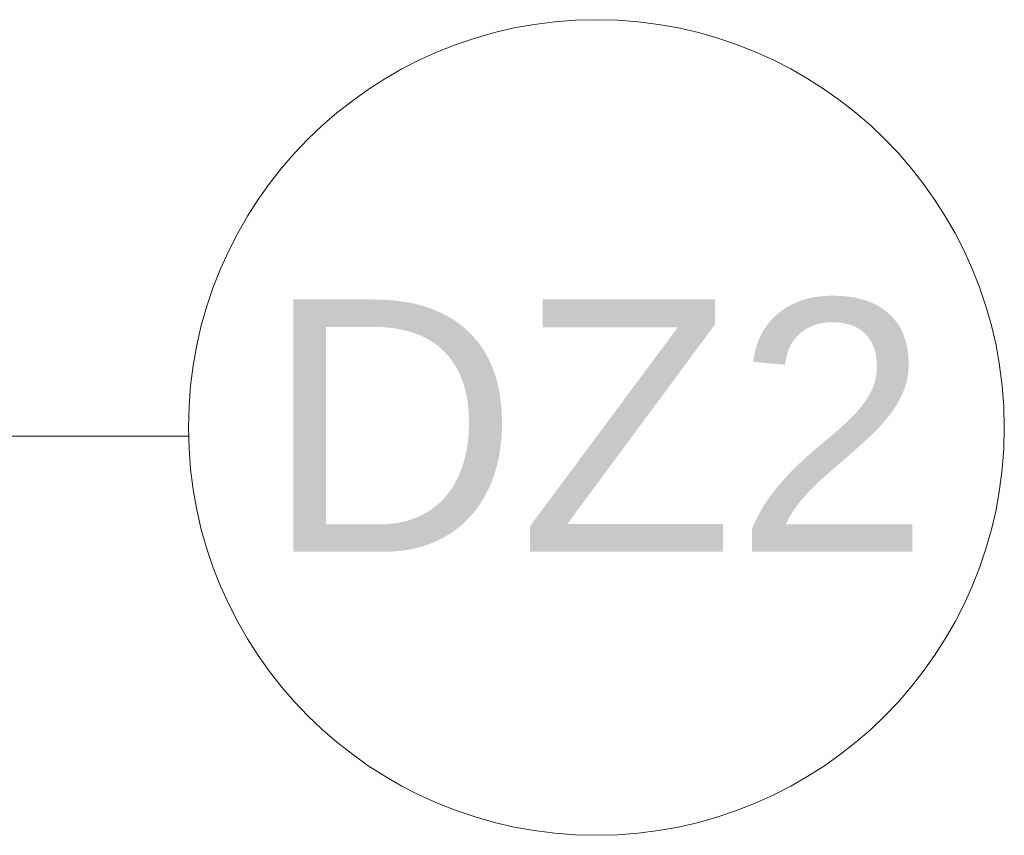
# Model space of a CAD drawing. Header units: metres. Extents: x 10441 to 19716, y -6570 to 1447.
# Tile 48 of 50: x 18159 to 18214, y -3167 to -3122. Entities that reach past the tile are written whole.
import ezdxf
from ezdxf.enums import TextEntityAlignment as Align

# ---------------------------------------------------------------- set-up
doc = ezdxf.new("R2010")
doc.units = ezdxf.units.M
doc.header["$MEASUREMENT"] = 0
for name, color, linetype, lineweight in [('#elektryczne', 8, 'Continuous', 20), ('A_OZACZENIE DRZWI', 8, 'Continuous', 13), ('A_OZNACZENIA OKIEN', 8, 'Continuous', 13), ('A_WYMIARY WEWNETRZNE', 8, 'Continuous', 18)]:
    doc.layers.add(name, color=color, linetype=linetype, lineweight=lineweight)
doc.styles.add('ARIAL', font='arial.ttf')
doc.styles.add('m1_romans', font='romans.shx', dxfattribs={"width": 0.8})

# ---------------------------------------------------------------- blocks, each defined once
blk = doc.blocks.new('podkład')
at = {"layer": 'A_OZNACZENIA OKIEN', "color": 8}
blk.add_line((13986.129, -900.031), (13847.618, -900.031), dxfattribs=at)
at = {"layer": 'A_WYMIARY WEWNETRZNE', "color": 8, "linetype": 'Continuous'}
blk.add_circle((14008.754, -899.551), 22.63, dxfattribs=at)
at = {"layer": 'A_OZACZENIE DRZWI', "color": 8, "ltscale": 0.1, "style": 'm1_romans', "width": 0.8}
for rotation, p in [(98.4861, (12735.073, -773.135)), (360, (12573.801, -1012.699)), (90, (11565.286, -1150.141)), (90, (11872.286, -1150.141)), (90, (12230.03, -1245.641)), (90, (12385.875, -1249.441)), (90, (11565.286, -1370.894)), (90, (11872.286, -1370.894)), (90, (12230.03, -1370.894)), (90, (12389.301, -1370.894)), (90, (11748.794, -1556.148)), (90, (11986.603, -1556.148)), (90, (12389.301, -1556.148)), (360, (12235.051, -1664.2)), (360, (12235.051, -1880.2)), (90, (11745.781, -2001.941))]:
    blk.add_attdef('SZEROKOSC', text='', height=10, rotation=rotation, dxfattribs=at).set_placement(p, align=Align.BOTTOM_CENTER)
for rotation, p in [(98.4861, (12738.555, -773.475)), (360, (12572.951, -1016.093)), (90, (11568.68, -1150.991)), (90, (11875.68, -1150.991)), (90, (12233.423, -1246.491)), (90, (12389.268, -1250.291)), (90, (11568.68, -1371.744)), (90, (11875.68, -1371.744)), (90, (12233.424, -1371.744)), (90, (12392.695, -1371.744)), (90, (11752.187, -1556.998)), (90, (11989.997, -1556.998)), (90, (12392.695, -1556.998)), (360, (12234.201, -1667.593)), (360, (12234.201, -1883.593)), (90, (11749.175, -2002.791))]:
    blk.add_attdef('WYSOKOSC', text='', height=10, rotation=rotation, dxfattribs=at).set_placement(p, align=Align.TOP_CENTER)
at = {"layer": 'A_OZNACZENIA OKIEN', "color": 8, "linetype": 'Continuous', "lineweight": 18, "style": 'ARIAL'}
blk.add_text('DZ2', height=14, dxfattribs=at).set_placement((13990.329, -906.447))
at = {"layer": 'A_OZNACZENIA OKIEN', "color": 8, "ltscale": 0.1, "style": 'm1_romans', "width": 0.8}
for rotation, p in [(278.8676, (13403.276, -587.565)), (278.8676, (13013.44, -645.269)), (278.8676, (12475.303, -724.921)), (278.8676, (12253.717, -757.72)), (0, (14011.092, -903.425)), (278.8676, (11051.11, -935.724)), (278.8676, (10670.259, -992.094)), (0, (14011.092, -1578.093)), (90, (10822.997, -2081.555)), (90, (11207.997, -2081.555)), (90, (11973.997, -2081.555)), (90, (13179.195, -2081.555)), (90, (13543.195, -2081.555))]:
    blk.add_attdef('WYSOKOSC', text='', height=10, rotation=rotation, dxfattribs=at).set_placement(p, align=Align.TOP_CENTER)
for rotation, p in [(278.8676, (13373.707, -593.039)), (278.8676, (12983.87, -650.743)), (278.8676, (12445.733, -730.395)), (278.8676, (12224.148, -763.194)), (0, (14017.48, -900.031)), (278.8676, (11021.54, -941.198)), (278.8676, (10640.689, -997.568)), (0, (14017.48, -1574.699)), (90, (10819.603, -2080.704)), (90, (11204.603, -2080.704)), (90, (11970.603, -2080.704)), (90, (13175.801, -2080.704)), (90, (13539.801, -2080.704))]:
    blk.add_attdef('SZEROKOSC', text='', height=10, rotation=rotation, dxfattribs=at).set_placement(p, align=Align.BOTTOM_CENTER)

msp = doc.modelspace()

# ---------------------------------------------------------------- block references
at = {"layer": '#elektryczne', "color": 8, "linetype": 'Continuous', "lineweight": 18}
msp.add_blockref('podkład', (4182.373, -2244.781), dxfattribs=at)

doc.saveas('drawing.dxf')
